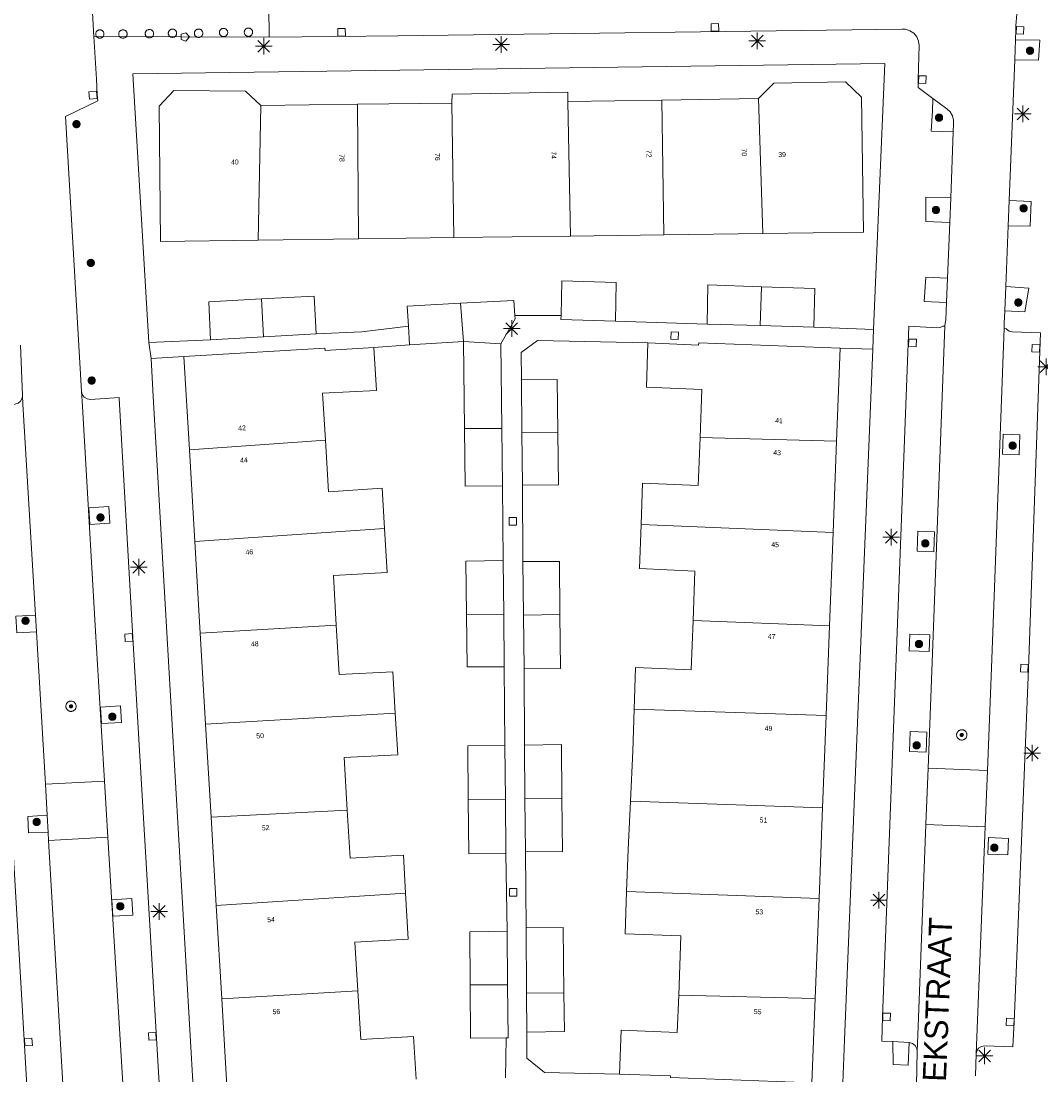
# Model space of a CAD drawing. Header units: metres. Extents: x 135779 to 137489, y 452643 to 455118.
# Tile 128 of 256: x 136138 to 136199, y 453824 to 453887. Entities that reach past the tile are written whole.
import ezdxf
from ezdxf.enums import TextEntityAlignment as Align

# ---------------------------------------------------------------- set-up
doc = ezdxf.new("R2010")
doc.units = ezdxf.units.M
for name, color, linetype, lineweight in [('KTop_NAR_Huisnummer (t)', 7, 'Continuous', 13), ('KTop_NAR_Huisnummer tijdelijk (t)', 7, 'Continuous', 13), ('KTop_ORL_Weg_Straatnaam (t)', 7, 'Continuous', 13), ('KTop_PAL_Afsluitpaal', 222, 'Continuous', 13), ('KTop_PAL_Lichtmast', 40, 'Continuous', 13), ('KTop_PND_Grondvlaksituatie van BAG-pand [tachy]', 1, 'Continuous', 13), ('KTop_PND_Pandscheiding', 40, 'Continuous', 13), ('KTop_PUT_Brandkraan of -put', 1, 'Continuous', 13), ('KTop_PUT_Inspectie- of rioolput', 15, 'Continuous', 13), ('KTop_PUT_Kolk', 15, 'Continuous', 13), ('KTop_VGO_Boom', 92, 'Continuous', 13), ('KTop_WGD_Parkeervlak', 251, 'Continuous', 13), ('KTop_WGD_Rijbaan_Lokale weg', 251, 'Continuous', 13), ('KTop_WGD_Rijbaan_Lokale weg_verkeersdrempel', 40, 'Continuous', 13), ('KTop_WGD_Voetpad', 251, 'Continuous', 13), ('KTop_WGD_Voetpad_achterpad', 251, 'Continuous', 13)]:
    doc.layers.add(name, color=color, linetype=linetype, lineweight=lineweight)
doc.styles.add('Style-ROVU', font='ROVU.shx')
doc.styles.add('Style-ROVUCURSIEF', font='ROVUCURSIEF.shx')

# ---------------------------------------------------------------- blocks, each defined once
blk = doc.blocks.new('PAL_Lichtmast')
at = {"layer": 'KTop_PAL_Lichtmast'}
for p, q in [((-0.354, -0.354), (0.354, 0.354)), ((0.354, -0.354), (-0.354, 0.354)), ((0, -0.5), (0, 0.5)), ((-0.5, 0), (0.5, 0))]:
    blk.add_line(p, q, dxfattribs=at)
blk = doc.blocks.new('PAL_Afsluitpaal')
at = {"layer": 'KTop_PAL_Afsluitpaal', "flags": 128}
blk.add_lwpolyline([(0.25, 0), (0.249, 0.026), (0.245, 0.052), (0.238, 0.077), (0.228, 0.102), (0.217, 0.125), (0.202, 0.147), (0.186, 0.167), (0.167, 0.186), (0.147, 0.202), (0.125, 0.217), (0.102, 0.228), (0.077, 0.238), (0.052, 0.245), (0.026, 0.249), (0, 0.25), (-0.026, 0.249), (-0.052, 0.245), (-0.077, 0.238), (-0.102, 0.228), (-0.125, 0.217), (-0.147, 0.202), (-0.167, 0.186), (-0.186, 0.167), (-0.202, 0.147), (-0.217, 0.125), (-0.228, 0.102), (-0.238, 0.077), (-0.245, 0.052), (-0.249, 0.026), (-0.25, 0), (-0.249, -0.026), (-0.245, -0.052), (-0.238, -0.077), (-0.228, -0.102), (-0.217, -0.125), (-0.202, -0.147), (-0.186, -0.167), (-0.167, -0.186), (-0.147, -0.202), (-0.125, -0.217), (-0.102, -0.228), (-0.077, -0.238), (-0.052, -0.245), (-0.026, -0.249), (0, -0.25), (0.026, -0.249), (0.052, -0.245), (0.077, -0.238), (0.102, -0.228), (0.125, -0.217), (0.147, -0.202), (0.167, -0.186), (0.186, -0.167), (0.202, -0.147), (0.217, -0.125), (0.228, -0.102), (0.238, -0.077), (0.245, -0.052), (0.249, -0.026), (0.25, 0)], dxfattribs=at)
blk = doc.blocks.new('PUT_Brandkraan_of_-put')
at = {"layer": 'KTop_PUT_Brandkraan of -put'}
for p, q in [((-0.25, 0.034), (0, 0.25)), ((-0.158, -0.25), (-0.25, 0.034)), ((0, 0.25), (0.25, 0.033)), ((0.25, 0.033), (0.158, -0.25)), ((0.158, -0.25), (-0.158, -0.25))]:
    blk.add_line(p, q, dxfattribs=at)
blk = doc.blocks.new('PUT_Inspectie-_of_rioolput')
at = {"layer": 'KTop_PUT_Inspectie- of rioolput', "flags": 128}
for points in [[(0.31, 0), (0.308, 0.032), (0.303, 0.064), (0.294, 0.095), (0.283, 0.126), (0.268, 0.155), (0.25, 0.182), (0.23, 0.207), (0.207, 0.23), (0.182, 0.25), (0.154, 0.268), (0.126, 0.283), (0.095, 0.294), (0.064, 0.303), (0.032, 0.308), (0, 0.309), (-0.032, 0.308), (-0.064, 0.303), (-0.096, 0.294), (-0.126, 0.283), (-0.155, 0.268), (-0.182, 0.25), (-0.207, 0.23), (-0.23, 0.207), (-0.25, 0.182), (-0.268, 0.154), (-0.283, 0.126), (-0.294, 0.095), (-0.303, 0.064), (-0.308, 0.032), (-0.309, 0), (-0.308, -0.032), (-0.303, -0.064), (-0.294, -0.096), (-0.283, -0.126), (-0.268, -0.155), (-0.25, -0.182), (-0.23, -0.207), (-0.207, -0.23), (-0.182, -0.25), (-0.155, -0.268), (-0.126, -0.283), (-0.096, -0.294), (-0.064, -0.303), (-0.032, -0.308), (0, -0.309), (0.032, -0.308), (0.064, -0.303), (0.095, -0.294), (0.126, -0.283), (0.155, -0.268), (0.182, -0.25), (0.207, -0.23), (0.23, -0.207), (0.25, -0.182), (0.268, -0.155), (0.283, -0.126), (0.294, -0.096), (0.303, -0.064), (0.308, -0.032), (0.31, 0)], [(0.095, 0), (0.094, 0.009), (0.092, 0.019), (0.09, 0.029), (0.086, 0.038), (0.082, 0.047), (0.076, 0.055), (0.07, 0.063), (0.063, 0.07), (0.055, 0.076), (0.047, 0.082), (0.038, 0.086), (0.029, 0.09), (0.019, 0.092), (0.009, 0.094), (0, 0.094), (-0.01, 0.094), (-0.02, 0.092), (-0.029, 0.09), (-0.039, 0.086), (-0.048, 0.082), (-0.056, 0.076), (-0.064, 0.07), (-0.071, 0.063), (-0.077, 0.055), (-0.082, 0.047), (-0.087, 0.038), (-0.09, 0.029), (-0.093, 0.019), (-0.094, 0.009), (-0.095, 0), (-0.094, -0.01), (-0.093, -0.02), (-0.09, -0.029), (-0.087, -0.039), (-0.082, -0.048), (-0.077, -0.056), (-0.071, -0.064), (-0.064, -0.071), (-0.056, -0.077), (-0.047, -0.082), (-0.039, -0.087), (-0.029, -0.09), (-0.02, -0.093), (-0.01, -0.094), (0, -0.095), (0.009, -0.094), (0.019, -0.093), (0.029, -0.09), (0.038, -0.087), (0.047, -0.082), (0.055, -0.077), (0.063, -0.071), (0.07, -0.064), (0.076, -0.056), (0.082, -0.047), (0.086, -0.039), (0.09, -0.029), (0.092, -0.02), (0.094, -0.01), (0.095, 0)], [(0.035, 0), (0.034, 0.003), (0.034, 0.007), (0.033, 0.01), (0.031, 0.014), (0.03, 0.017), (0.028, 0.02), (0.026, 0.023), (0.023, 0.026), (0.02, 0.028), (0.017, 0.03), (0.014, 0.031), (0.01, 0.033), (0.007, 0.034), (0.003, 0.034), (0, 0.034), (-0.004, 0.034), (-0.007, 0.034), (-0.011, 0.033), (-0.014, 0.031), (-0.018, 0.03), (-0.021, 0.028), (-0.023, 0.026), (-0.026, 0.023), (-0.028, 0.02), (-0.03, 0.017), (-0.032, 0.014), (-0.033, 0.01), (-0.034, 0.007), (-0.035, 0.003), (-0.035, 0), (-0.035, -0.004), (-0.034, -0.007), (-0.033, -0.011), (-0.032, -0.014), (-0.03, -0.018), (-0.028, -0.021), (-0.026, -0.023), (-0.023, -0.026), (-0.021, -0.028), (-0.017, -0.03), (-0.014, -0.032), (-0.011, -0.033), (-0.007, -0.034), (-0.004, -0.035), (0, -0.035), (0.003, -0.035), (0.007, -0.034), (0.01, -0.033), (0.014, -0.032), (0.017, -0.03), (0.02, -0.028), (0.023, -0.026), (0.026, -0.023), (0.028, -0.021), (0.03, -0.017), (0.031, -0.014), (0.033, -0.011), (0.034, -0.007), (0.034, -0.004), (0.035, 0)], [(0.01, 0.02), (0.007, 0.02), (0.005, 0.021), (0.003, 0.022), (0.001, 0.022), (-0.001, 0.022), (-0.004, 0.022), (-0.006, 0.021), (-0.008, 0.02), (-0.01, 0.019), (-0.012, 0.018), (-0.014, 0.017), (-0.016, 0.015), (-0.017, 0.013), (-0.019, 0.012), (-0.02, 0.009), (-0.021, 0.007), (-0.022, 0.005), (-0.022, 0.003), (-0.022, 0.001), (-0.022, -0.001), (-0.022, -0.004), (-0.022, -0.006), (-0.021, -0.008), (-0.02, -0.01), (-0.019, -0.012), (-0.017, -0.014), (-0.016, -0.016), (-0.014, -0.017), (-0.012, -0.019), (-0.01, -0.02), (-0.008, -0.021), (-0.006, -0.022), (-0.003, -0.022), (-0.001, -0.022), (0.001, -0.022), (0.003, -0.022), (0.005, -0.022), (0.008, -0.021), (0.01, -0.02), (0.012, -0.019), (0.014, -0.017), (0.015, -0.016), (0.017, -0.014), (0.018, -0.012), (0.02, -0.01), (0.02, -0.008), (0.021, -0.006), (0.022, -0.003), (0.022, -0.001), (0.022, 0.001), (0.022, 0.003), (0.021, 0.005), (0.02, 0.008), (0.019, 0.01), (0.018, 0.012), (0.017, 0.014), (0.015, 0.015), (0.013, 0.017), (0.012, 0.018), (0.01, 0.02)]]:
    blk.add_lwpolyline(points, dxfattribs=at)
blk = doc.blocks.new('PUT_Kolk')
at = {"layer": 'KTop_PUT_Kolk', "flags": 128}
blk.add_lwpolyline([(0.225, -0.225), (0.225, 0.225), (-0.225, 0.225), (-0.225, -0.225), (0.225, -0.225)], dxfattribs=at)
blk = doc.blocks.new('VGO_Boom')
at = {"layer": 'KTop_VGO_Boom', "flags": 128}
for points in [[(0.215, 0), (0.214, 0.022), (0.21, 0.045), (0.204, 0.066), (0.196, 0.087), (0.186, 0.108), (0.174, 0.126), (0.16, 0.144), (0.144, 0.16), (0.126, 0.174), (0.107, 0.186), (0.087, 0.196), (0.066, 0.204), (0.045, 0.21), (0.022, 0.214), (-0.001, 0.215), (-0.023, 0.214), (-0.045, 0.21), (-0.067, 0.204), (-0.088, 0.196), (-0.108, 0.186), (-0.127, 0.174), (-0.144, 0.16), (-0.16, 0.144), (-0.174, 0.126), (-0.187, 0.107), (-0.197, 0.087), (-0.205, 0.066), (-0.211, 0.045), (-0.214, 0.022), (-0.215, -0.001), (-0.214, -0.023), (-0.211, -0.045), (-0.205, -0.067), (-0.197, -0.088), (-0.187, -0.108), (-0.174, -0.127), (-0.16, -0.144), (-0.144, -0.16), (-0.127, -0.174), (-0.108, -0.187), (-0.088, -0.197), (-0.067, -0.205), (-0.045, -0.211), (-0.023, -0.214), (0, -0.215), (0.022, -0.214), (0.045, -0.211), (0.066, -0.205), (0.087, -0.197), (0.108, -0.187), (0.126, -0.174), (0.144, -0.16), (0.16, -0.144), (0.174, -0.127), (0.186, -0.108), (0.196, -0.088), (0.204, -0.067), (0.21, -0.045), (0.214, -0.023), (0.215, -0.001)], [(0.155, 0), (0.154, 0.016), (0.152, 0.032), (0.147, 0.048), (0.142, 0.063), (0.134, 0.078), (0.125, 0.091), (0.115, 0.104), (0.104, 0.115), (0.091, 0.125), (0.077, 0.134), (0.063, 0.142), (0.048, 0.147), (0.032, 0.152), (0.016, 0.154), (-0.001, 0.155), (-0.017, 0.154), (-0.033, 0.152), (-0.048, 0.147), (-0.064, 0.142), (-0.078, 0.134), (-0.092, 0.125), (-0.104, 0.115), (-0.116, 0.104), (-0.126, 0.091), (-0.135, 0.077), (-0.142, 0.063), (-0.148, 0.048), (-0.152, 0.032), (-0.155, 0.016), (-0.155, -0.001), (-0.155, -0.017), (-0.152, -0.033), (-0.148, -0.048), (-0.142, -0.064), (-0.135, -0.078), (-0.126, -0.092), (-0.116, -0.104), (-0.104, -0.116), (-0.092, -0.126), (-0.078, -0.135), (-0.064, -0.142), (-0.048, -0.148), (-0.033, -0.152), (-0.017, -0.155), (0, -0.155), (0.016, -0.155), (0.032, -0.152), (0.048, -0.148), (0.063, -0.142), (0.078, -0.135), (0.091, -0.126), (0.104, -0.116), (0.115, -0.104), (0.125, -0.092), (0.134, -0.078), (0.142, -0.064), (0.147, -0.048), (0.152, -0.033), (0.154, -0.017), (0.155, -0.001)], [(0.095, 0), (0.094, 0.01), (0.093, 0.02), (0.09, 0.029), (0.087, 0.039), (0.082, 0.048), (0.077, 0.056), (0.071, 0.064), (0.064, 0.071), (0.056, 0.077), (0.047, 0.082), (0.039, 0.087), (0.029, 0.09), (0.02, 0.093), (0.01, 0.094), (-0.001, 0.095), (-0.01, 0.094), (-0.02, 0.093), (-0.03, 0.09), (-0.039, 0.087), (-0.048, 0.082), (-0.056, 0.077), (-0.064, 0.071), (-0.071, 0.064), (-0.077, 0.056), (-0.083, 0.047), (-0.087, 0.039), (-0.091, 0.029), (-0.093, 0.02), (-0.095, 0.01), (-0.095, -0.001), (-0.095, -0.01), (-0.093, -0.02), (-0.091, -0.03), (-0.087, -0.039), (-0.083, -0.048), (-0.077, -0.056), (-0.071, -0.064), (-0.064, -0.071), (-0.056, -0.077), (-0.048, -0.083), (-0.039, -0.087), (-0.03, -0.091), (-0.02, -0.093), (-0.01, -0.095), (0, -0.095), (0.01, -0.095), (0.02, -0.093), (0.029, -0.091), (0.039, -0.087), (0.048, -0.083), (0.056, -0.077), (0.064, -0.071), (0.071, -0.064), (0.077, -0.056), (0.082, -0.048), (0.087, -0.039), (0.09, -0.03), (0.093, -0.02), (0.094, -0.01), (0.095, -0.001)], [(0.035, 0), (0.035, 0.004), (0.034, 0.007), (0.033, 0.011), (0.032, 0.014), (0.03, 0.018), (0.028, 0.021), (0.026, 0.023), (0.023, 0.026), (0.021, 0.028), (0.017, 0.03), (0.014, 0.032), (0.011, 0.033), (0.007, 0.034), (0.004, 0.035), (-0.001, 0.035), (-0.004, 0.035), (-0.008, 0.034), (-0.011, 0.033), (-0.015, 0.032), (-0.018, 0.03), (-0.021, 0.028), (-0.024, 0.026), (-0.027, 0.023), (-0.029, 0.021), (-0.031, 0.017), (-0.032, 0.014), (-0.034, 0.011), (-0.035, 0.007), (-0.035, 0.004), (-0.035, -0.001), (-0.035, -0.004), (-0.035, -0.008), (-0.034, -0.011), (-0.032, -0.015), (-0.031, -0.018), (-0.029, -0.021), (-0.027, -0.024), (-0.024, -0.027), (-0.021, -0.029), (-0.018, -0.031), (-0.015, -0.032), (-0.011, -0.034), (-0.008, -0.035), (-0.004, -0.035), (0, -0.035), (0.004, -0.035), (0.007, -0.035), (0.011, -0.034), (0.014, -0.032), (0.018, -0.031), (0.021, -0.029), (0.023, -0.027), (0.026, -0.024), (0.028, -0.021), (0.03, -0.018), (0.032, -0.015), (0.033, -0.011), (0.034, -0.008), (0.035, -0.004), (0.035, 0)]]:
    blk.add_lwpolyline(points, dxfattribs=at)

msp = doc.modelspace()

# ---------------------------------------------------------------- linework, layer by layer
at = {"layer": 'KTop_PND_Grondvlaksituatie van BAG-pand [tachy]', "flags": 128}
for points in [[(136182.135, 453874.435), (136188.175, 453874.515), (136188.047, 453882.63), (136187.1, 453883.559), (136182.787, 453883.477), (136181.866, 453882.544)], [(136151.963, 453882.137), (136151.056, 453883), (136146.751, 453883.03), (136145.856, 453882.086), (136145.946, 453873.96), (136151.807, 453874.037)], [(136170.417, 453882.377), (136170.404, 453882.935), (136163.454, 453882.822), (136163.447, 453882.27)], [(136176.05, 453882.459), (136170.417, 453882.377)], [(136181.866, 453882.544), (136176.05, 453882.459)], [(136157.773, 453882.204), (136151.963, 453882.137)], [(136163.447, 453882.27), (136157.773, 453882.204)], [(136151.807, 453874.037), (136157.846, 453874.117)], [(136157.846, 453874.117), (136163.567, 453874.192)], [(136163.567, 453874.192), (136170.568, 453874.284)], [(136170.568, 453874.284), (136176.173, 453874.358)], [(136176.173, 453874.358), (136182.135, 453874.435)], [(136173.275, 453869.16), (136173.324, 453871.497), (136170.061, 453871.6), (136170.006, 453869.518)], [(136182.041, 453871.242), (136178.822, 453871.345), (136178.773, 453868.996)], [(136185.185, 453868.814), (136185.26, 453871.138), (136182.041, 453871.242)], [(136152.005, 453870.507), (136148.836, 453870.337), (136148.951, 453868.038)], [(136155.303, 453868.403), (136155.174, 453870.677), (136152.005, 453870.507)], [(136163.966, 453870.25), (136160.759, 453870.08), (136160.833, 453868.861)], [(136167.231, 453869.515), (136167.173, 453870.42), (136163.966, 453870.25)], [(136166.386, 453867.807), (136167.244, 453869.314), (136167.231, 453869.515)], [(136170.006, 453869.518), (136169.999, 453869.264), (136173.275, 453869.16)], [(136178.773, 453868.996), (136181.966, 453868.905)], [(136152.128, 453868.221), (136155.303, 453868.403)], [(136160.833, 453868.861), (136160.9, 453867.755)], [(136181.966, 453868.905), (136185.185, 453868.814)], [(136148.951, 453868.038), (136152.128, 453868.221)], [(136160.9, 453867.755), (136164.152, 453867.944)], [(136164.152, 453867.944), (136164.21, 453862.709)], [(136166.445, 453862.709), (136166.386, 453867.807)], [(136175.224, 453867.869), (136175.135, 453865.202), (136178.469, 453865.065), (136178.358, 453862.178)], [(136186.77, 453867.548), (136178.276, 453867.874), (136178.271, 453867.734), (136175.224, 453867.869)], [(136158.766, 453867.587), (136155.827, 453867.412), (136155.819, 453867.554), (136147.344, 453867.054)], [(136155.846, 453862.007), (136155.679, 453864.832), (136158.918, 453865.008), (136158.766, 453867.587)], [(136186.555, 453861.953), (136186.77, 453867.548)], [(136147.344, 453867.054), (136147.675, 453861.444)], [(136169.82, 453862.502), (136169.778, 453865.671), (136167.619, 453865.642)], [(136167.619, 453865.642), (136167.654, 453862.474)], [(136164.21, 453862.709), (136164.249, 453859.257), (136166.484, 453859.272)], [(136166.484, 453859.272), (136166.445, 453862.709)], [(136159.396, 453856.708), (136159.257, 453859.127), (136156.028, 453858.917), (136155.846, 453862.007)], [(136167.654, 453862.474), (136167.69, 453859.305)], [(136167.69, 453859.305), (136169.861, 453859.333), (136169.82, 453862.502)], [(136178.358, 453862.178), (136178.247, 453859.291), (136174.903, 453859.425), (136174.817, 453856.945)], [(136147.675, 453861.444), (136147.999, 453855.933)], [(136186.345, 453856.462), (136186.555, 453861.953)], [(136174.817, 453856.945), (136174.726, 453854.295), (136178.05, 453854.141), (136177.936, 453851.178)], [(136156.5, 453850.904), (136156.325, 453853.886), (136159.55, 453854.058), (136159.396, 453856.708)], [(136186.13, 453850.865), (136186.345, 453856.462)], [(136147.999, 453855.933), (136148.324, 453850.423)], [(136166.525, 453854.776), (136164.29, 453854.748), (136164.325, 453851.566)], [(136166.561, 453851.528), (136166.525, 453854.776)], [(136169.937, 453851.531), (136169.902, 453854.723), (136167.718, 453854.733)], [(136167.718, 453854.733), (136167.753, 453851.507)], [(136164.325, 453851.566), (136164.36, 453848.385), (136166.595, 453848.4)], [(136166.595, 453848.4), (136166.561, 453851.528)], [(136167.753, 453851.507), (136167.788, 453848.281)], [(136167.788, 453848.281), (136169.972, 453848.296), (136169.937, 453851.531)], [(136160.048, 453845.604), (136159.902, 453848.1), (136156.676, 453847.923), (136156.5, 453850.904)], [(136177.936, 453851.178), (136177.823, 453848.216), (136174.481, 453848.352), (136174.398, 453845.838)], [(136185.922, 453845.46), (136186.13, 453850.865)], [(136148.324, 453850.423), (136148.648, 453844.937)], [(136157.156, 453839.784), (136156.97, 453842.935), (136160.194, 453843.108), (136160.048, 453845.604)], [(136174.398, 453845.838), (136174.316, 453843.324), (136174.172, 453840.32)], [(136148.648, 453844.937), (136148.977, 453839.346)], [(136185.71, 453839.917), (136185.922, 453845.46)], [(136166.636, 453843.663), (136164.4, 453843.635), (136164.429, 453840.396)], [(136166.665, 453840.416), (136166.636, 453843.663)], [(136170.055, 453840.497), (136170.026, 453843.724), (136167.803, 453843.684)], [(136167.803, 453843.684), (136167.832, 453840.477)], [(136167.832, 453840.477), (136167.861, 453837.27)], [(136167.861, 453837.27), (136170.083, 453837.298), (136170.055, 453840.497)], [(136164.429, 453840.396), (136164.457, 453837.158), (136166.693, 453837.173)], [(136166.693, 453837.173), (136166.665, 453840.416)], [(136174.172, 453840.32), (136174.033, 453837.407), (136173.944, 453834.88)], [(136185.501, 453834.475), (136185.71, 453839.917)], [(136148.977, 453839.346), (136149.29, 453834.044)], [(136160.666, 453834.778), (136160.533, 453837.074), (136157.326, 453836.899), (136157.156, 453839.784)], [(136157.796, 453828.919), (136157.624, 453831.84), (136160.826, 453832.031), (136160.666, 453834.778)], [(136173.944, 453834.88), (136173.856, 453832.353), (136177.208, 453832.217), (136177.071, 453828.652)], [(136185.27, 453828.465), (136185.501, 453834.475)], [(136149.29, 453834.044), (136149.62, 453828.438)], [(136166.758, 453832.499), (136164.523, 453832.471), (136164.546, 453829.27)], [(136166.794, 453829.286), (136166.758, 453832.499)], [(136170.181, 453828.8), (136170.137, 453832.726), (136167.902, 453832.71)], [(136167.902, 453832.71), (136167.927, 453828.786)], [(136164.546, 453829.27), (136164.568, 453826.07), (136166.702, 453826.096)], [(136166.702, 453826.096), (136166.829, 453826.098), (136166.794, 453829.286)], [(136149.62, 453828.438), (136149.949, 453822.856)], [(136161.308, 453823.606), (136161.146, 453826.17), (136157.968, 453825.999), (136157.796, 453828.919)], [(136167.927, 453828.786), (136167.942, 453826.441)], [(136167.942, 453826.441), (136170.207, 453826.466), (136170.181, 453828.8)], [(136177.071, 453828.652), (136176.985, 453826.414), (136173.612, 453826.55), (136173.524, 453823.918)], [(136185.075, 453823.384), (136185.27, 453828.465)], [(136173.524, 453823.918), (136176.585, 453823.81), (136176.581, 453823.71), (136185.075, 453823.384)]]:
    msp.add_lwpolyline(points, dxfattribs=at)
at = {"layer": 'KTop_PND_Pandscheiding', "flags": 128}
for points in [[(136170.568, 453874.284), (136170.417, 453882.377)], [(136176.05, 453882.459), (136176.173, 453874.358)], [(136182.135, 453874.435), (136181.866, 453882.544)], [(136151.963, 453882.137), (136151.807, 453874.037)], [(136157.773, 453882.204), (136157.846, 453874.117)], [(136163.567, 453874.192), (136163.447, 453882.27)], [(136182.041, 453871.242), (136181.966, 453868.905)], [(136152.005, 453870.507), (136152.128, 453868.221)], [(136163.966, 453870.25), (136164.152, 453867.944)], [(136166.386, 453867.807), (136164.152, 453867.944)], [(136164.21, 453862.709), (136166.445, 453862.709)], [(136155.846, 453862.007), (136147.675, 453861.444)], [(136169.82, 453862.502), (136167.654, 453862.474)], [(136186.555, 453861.953), (136178.358, 453862.178)], [(136186.345, 453856.462), (136174.817, 453856.945)], [(136147.999, 453855.933), (136159.396, 453856.708)], [(136164.325, 453851.566), (136166.561, 453851.528)], [(136167.753, 453851.507), (136169.937, 453851.531)], [(136148.324, 453850.423), (136156.5, 453850.904)], [(136177.936, 453851.178), (136186.13, 453850.865)], [(136160.048, 453845.604), (136148.648, 453844.937)], [(136185.922, 453845.46), (136174.398, 453845.838)], [(136170.055, 453840.497), (136167.832, 453840.477)], [(136166.665, 453840.416), (136164.429, 453840.396)], [(136185.71, 453839.917), (136174.172, 453840.32)], [(136157.156, 453839.784), (136148.977, 453839.346)], [(136149.29, 453834.044), (136160.666, 453834.778)], [(136173.944, 453834.88), (136185.501, 453834.475)], [(136164.546, 453829.27), (136166.794, 453829.286)], [(136157.796, 453828.919), (136149.62, 453828.438)], [(136167.927, 453828.786), (136170.181, 453828.8)], [(136177.071, 453828.652), (136185.27, 453828.465)]]:
    msp.add_lwpolyline(points, dxfattribs=at)
at = {"layer": 'KTop_WGD_Parkeervlak', "flags": 128}
for points in [[(136197.519, 453861.134), (136197.565, 453862.333), (136196.566, 453862.371), (136196.52, 453861.172), (136197.519, 453861.134)], [(136141.695, 453856.955), (136142.893, 453857.026), (136142.835, 453858.025), (136141.637, 453857.954), (136141.695, 453856.955)], [(136192.392, 453855.306), (136192.437, 453856.505), (136191.438, 453856.543), (136191.393, 453855.344), (136192.392, 453855.306)], [(136138.426, 453851.501), (136137.255, 453851.432), (136137.314, 453850.434), (136138.485, 453850.503)], [(136192.116, 453849.312), (136192.154, 453850.311), (136190.955, 453850.356), (136190.917, 453849.357), (136192.116, 453849.312)], [(136142.34, 453845.974), (136142.399, 453844.976), (136143.597, 453845.047), (136143.538, 453846.045), (136142.34, 453845.974)], [(136190.939, 453843.302), (136191.938, 453843.264), (136191.983, 453844.463), (136190.984, 453844.501), (136190.939, 453843.302)], [(136139.133, 453839.472), (136137.962, 453839.403), (136138.021, 453838.405), (136139.193, 453838.442)], [(136195.684, 453838.127), (136195.645, 453837.128), (136196.844, 453837.082), (136196.883, 453838.081), (136195.684, 453838.127)], [(136143.079, 453833.396), (136144.277, 453833.467), (136144.219, 453834.465), (136143.021, 453834.394), (136143.079, 453833.396)], [(136190.921, 453825.804), (136189.939, 453825.862)]]:
    msp.add_lwpolyline(points, dxfattribs=at)
at = {"layer": 'KTop_WGD_Rijbaan_Lokale weg', "flags": 128}
for points in [[(136197.307, 453886.079), (136197.331, 453886.671), (136197.33, 453886.946), (136197.385, 453887.619), (136197.519, 453888.28), (136197.73, 453888.921), (136198.015, 453889.532), (136198.37, 453890.105), (136198.791, 453890.632), (136199.272, 453891.106), (136199.804, 453891.52), (136200.383, 453891.867), (136200.998, 453892.144), (136201.641, 453892.346), (136202.304, 453892.47), (136202.977, 453892.516), (136203.651, 453892.481), (136207.312, 453892.213)], [(136141.582, 453891.353), (136141.65, 453891.28), (136141.93, 453886.28)], [(136152.47, 453886.23), (136152.4, 453891.685)], [(136152.47, 453886.23), (136156.421, 453886.271), (136160.19, 453886.321), (136190.491, 453886.721), (136190.694, 453886.711), (136190.96, 453886.629), (136191.193, 453886.476), (136191.373, 453886.263), (136191.485, 453886.008), (136191.521, 453885.731), (136191.461, 453883.691), (136191.461, 453883.221), (136192.34, 453882.562)], [(136141.199, 453864.94), (136140.231, 453881.471), (136142.171, 453882.411), (136142.131, 453882.771), (136142.09, 453883.71), (136141.93, 453886.28)], [(136197.307, 453886.079), (136197.26, 453884.886)], [(136196.923, 453876.424), (136197.26, 453884.886)], [(136193.563, 453880.553), (136193.581, 453881.021), (136193.588, 453881.244), (136193.524, 453881.509), (136193.386, 453881.743), (136193.181, 453881.931), (136192.34, 453882.562)], [(136193.563, 453880.553), (136193.411, 453876.58)], [(136193.354, 453875.095), (136193.411, 453876.58)], [(136196.923, 453876.424), (136196.863, 453874.903)], [(136193.354, 453875.095), (136193.226, 453871.76)], [(136196.717, 453871.247), (136196.863, 453874.903)], [(136193.17, 453870.29), (136193.226, 453871.76)], [(136196.717, 453871.247), (136196.66, 453869.795)], [(136193.17, 453870.29), (136193.13, 453869.248), (136193.083, 453869.054), (136193.077, 453869.043), (136193.07, 453868.869)], [(136196.619, 453868.738), (136196.63, 453869.05), (136196.66, 453869.795)], [(136192.052, 453842.291), (136193.07, 453868.869)], [(136196.619, 453868.738), (136195.868, 453848.324), (136195.622, 453842.156)], [(136137.522, 453867.732), (136137.65, 453864.707)], [(136138.426, 453851.501), (136137.681, 453864.179), (136137.65, 453864.707)], [(136141.199, 453864.94), (136141.231, 453864.389), (136142.029, 453850.53), (136142.579, 453841.528)], [(136138.485, 453850.503), (136138.426, 453851.501)], [(136139.024, 453841.334), (136138.485, 453850.503)], [(136192.052, 453842.291), (136195.622, 453842.156)], [(136139.024, 453841.334), (136142.579, 453841.528)], [(136191.401, 453825.294), (136191.418, 453825.73), (136191.923, 453838.915)], [(136195.487, 453838.78), (136191.923, 453838.915)], [(136195.487, 453838.78), (136194.961, 453825.626), (136194.941, 453825.128)], [(136142.785, 453838.146), (136139.221, 453837.961)], [(136140.242, 453820.594), (136139.221, 453837.961)], [(136142.785, 453838.146), (136143.847, 453820.729)], [(136191.401, 453825.294), (136191.361, 453823.25)], [(136194.895, 453823.808), (136194.941, 453825.128)]]:
    msp.add_lwpolyline(points, dxfattribs=at)
at = {"layer": 'KTop_WGD_Rijbaan_Lokale weg_verkeersdrempel', "flags": 128}
for points in [[(136191.923, 453838.915), (136192.052, 453842.291)], [(136195.622, 453842.156), (136195.487, 453838.78)], [(136139.133, 453839.472), (136139.024, 453841.334)], [(136142.579, 453841.528), (136142.785, 453838.146)], [(136139.193, 453838.442), (136139.133, 453839.472)], [(136139.221, 453837.961), (136139.193, 453838.442)]]:
    msp.add_lwpolyline(points, dxfattribs=at)
at = {"layer": 'KTop_WGD_Voetpad', "flags": 128}
for points in [[(136141.93, 453886.28), (136152.47, 453886.23)], [(136197.26, 453884.886), (136198.691, 453884.859), (136198.767, 453886.057), (136197.307, 453886.079)], [(136145.241, 453867.882), (136144.286, 453884.033), (136189.465, 453884.658), (136188.785, 453868.674)], [(136192.34, 453882.562), (136192.322, 453881.816), (136192.238, 453880.585), (136193.563, 453880.553)], [(136193.411, 453876.58), (136191.928, 453876.628), (136191.916, 453875.155), (136193.354, 453875.095)], [(136196.863, 453874.903), (136198.19, 453874.885), (136198.249, 453876.366), (136196.923, 453876.424)], [(136193.226, 453871.76), (136191.923, 453871.815), (136191.819, 453870.344), (136193.17, 453870.29)], [(136196.66, 453869.795), (136197.87, 453869.728), (136198.1, 453871.162), (136196.717, 453871.247)], [(136188.734, 453867.487), (136188.785, 453868.674)], [(136193.07, 453868.869), (136192.933, 453868.874), (136192.78, 453868.79), (136192.603, 453868.767), (136190.901, 453868.861), (136189.311, 453827.361), (136189.281, 453825.901), (136189.939, 453825.862)], [(136194.941, 453825.128), (136194.98, 453825.305), (136195.092, 453825.47), (136195.26, 453825.577), (136195.456, 453825.611), (136197.151, 453825.561), (136197.231, 453827.031), (136198.081, 453848.301), (136198.801, 453868.461), (136197.109, 453868.531), (136196.93, 453868.572), (136196.767, 453868.685), (136196.737, 453868.734), (136196.619, 453868.738)], [(136145.241, 453867.882), (136145.378, 453866.929)], [(136188.734, 453867.487), (136187.041, 453825.967), (136186.935, 453823.369)], [(136147.919, 453822.762), (136145.51, 453864.642), (136145.378, 453866.929)], [(136137.65, 453864.707), (136137.63, 453864.544), (136137.537, 453864.369), (136137.382, 453864.243), (136137.191, 453864.188), (136135.511, 453864.051), (136138.051, 453820.821), (136139.744, 453820.921), (136139.78, 453820.922), (136139.975, 453820.879), (136140.137, 453820.764), (136140.242, 453820.594)], [(136143.847, 453820.729), (136143.876, 453820.926), (136143.98, 453821.095), (136144.142, 453821.211), (136144.324, 453821.254), (136145.991, 453821.331), (136144.281, 453850.161), (136143.454, 453864.52), (136143.451, 453864.571), (136141.727, 453864.47), (136141.53, 453864.499), (136141.359, 453864.602), (136141.243, 453864.763), (136141.199, 453864.94)], [(136189.939, 453825.862), (136189.96, 453824.486), (136190.852, 453824.446), (136190.921, 453825.804)], [(136190.921, 453825.804), (136190.931, 453825.803), (136191.123, 453825.753), (136191.28, 453825.632), (136191.377, 453825.458), (136191.401, 453825.294)]]:
    msp.add_lwpolyline(points, dxfattribs=at)
at = {"layer": 'KTop_WGD_Voetpad_achterpad', "flags": 128}
for points in [[(136170.006, 453869.518), (136167.231, 453869.515)], [(136178.773, 453868.996), (136173.275, 453869.16)], [(136160.833, 453868.861), (136158.046, 453868.53), (136155.303, 453868.403)], [(136188.785, 453868.674), (136185.185, 453868.814)], [(136148.951, 453868.038), (136145.241, 453867.882)], [(136158.766, 453867.587), (136160.9, 453867.755)], [(136167.619, 453865.642), (136167.615, 453867.281), (136168.583, 453868), (136175.224, 453867.869)], [(136186.77, 453867.548), (136188.734, 453867.487)], [(136145.378, 453866.929), (136147.344, 453867.054)], [(136166.484, 453859.272), (136166.525, 453854.776)], [(136167.718, 453854.733), (136167.69, 453859.305)], [(136166.595, 453848.4), (136166.636, 453843.663)], [(136167.803, 453843.684), (136167.788, 453848.281)], [(136166.693, 453837.173), (136166.758, 453832.499)], [(136167.902, 453832.71), (136167.861, 453837.27)], [(136166.702, 453826.096), (136166.676, 453823.693)], [(136173.524, 453823.918), (136169.002, 453824.006), (136167.952, 453824.861), (136167.942, 453826.441)]]:
    msp.add_lwpolyline(points, dxfattribs=at)

# ---------------------------------------------------------------- block references
at = {"layer": 'KTop_PAL_Afsluitpaal'}
for p in [(136146.661, 453886.474), (136148.23, 453886.474), (136149.73, 453886.519), (136151.224, 453886.536), (136142.297, 453886.428), (136143.684, 453886.428), (136145.275, 453886.451)]:
    msp.add_blockref('PAL_Afsluitpaal', p, dxfattribs=at)
at = {"layer": 'KTop_PAL_Lichtmast'}
for p in [(136152.141, 453885.69), (136166.412, 453885.801), (136181.792, 453886.011), (136197.752, 453881.622), (136167.039, 453868.72), (136199.142, 453866.432), (136189.842, 453856.182), (136144.642, 453854.382), (136198.312, 453843.212), (136189.102, 453834.372), (136145.862, 453833.692), (136195.452, 453825.002)]:
    msp.add_blockref('PAL_Lichtmast', p, dxfattribs=at)
at = {"layer": 'KTop_PUT_Brandkraan of -put', "rotation": 269.7281910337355}
msp.add_blockref('PUT_Brandkraan_of_-put', (136147.425, 453886.254), dxfattribs=at)
at = {"layer": 'KTop_PUT_Inspectie- of rioolput'}
for p, rotation in [((136140.566, 453846.023), 3.496284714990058), ((136194.077, 453844.298), 357.7160675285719)]:
    msp.add_blockref('PUT_Inspectie-_of_rioolput', p, dxfattribs=dict(at, rotation=rotation))
at = {"layer": 'KTop_PUT_Kolk'}
for p, rotation in [((136156.818, 453886.53), 270.7600480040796), ((136179.251, 453886.824), 270.7563110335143), ((136197.576, 453886.649), 177.6784694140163), ((136191.707, 453883.692), 178.3153156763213), ((136141.888, 453882.75), 4.939215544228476), ((136176.827, 453868.294), 267.4631194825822), ((136191.117, 453867.861), 177.8058854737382), ((136198.527, 453867.534), 357.9545915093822), ((136167.109, 453857.138), 0.3508884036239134), ((136144.037, 453850.151), 3.296282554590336), ((136197.837, 453848.314), 357.9545915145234), ((136167.127, 453834.837), 180.7967448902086), ((136189.558, 453827.351), 178.8228551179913), ((136196.988, 453827.043), 357.7115415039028), ((136138.007, 453825.843), 183.3625759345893), ((136145.453, 453826.191), 3.394420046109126)]:
    msp.add_blockref('PUT_Kolk', p, dxfattribs=dict(at, rotation=rotation))
at = {"layer": 'KTop_VGO_Boom'}
for p in [(136198.181, 453885.422), (136140.895, 453881.011), (136192.715, 453881.401), (136192.525, 453875.851), (136197.791, 453875.952), (136141.756, 453872.671), (136197.475, 453870.291), (136141.81, 453865.601), (136197.134, 453861.691), (136142.334, 453857.37), (136191.885, 453855.811), (136137.835, 453851.161), (136191.505, 453849.761), (136143.051, 453845.392), (136191.365, 453843.671), (136138.505, 453839.071), (136196.035, 453837.521), (136143.525, 453834.001)]:
    msp.add_blockref('VGO_Boom', p, dxfattribs=at)

# ---------------------------------------------------------------- texts
at = {"layer": 'KTop_NAR_Huisnummer (t)', "style": 'Style-ROVU'}
for s, rotation, p in [('39', 0.7, (136183.513, 453879.182)), ('41', 357.8, (136183.331, 453863.182)), ('43', 357.8, (136183.215, 453861.254)), ('45', 357.8, (136183.097, 453855.73)), ('47', 357.8, (136182.886, 453850.21)), ('49', 357.8, (136182.701, 453844.689)), ('51', 357.8, (136182.395, 453839.173)), ('53', 357.8, (136182.146, 453833.655)), ('55', 357.8, (136182.048, 453827.655))]:
    msp.add_text(s, height=0.3, rotation=rotation, dxfattribs=at).set_placement(p, align=Align.MIDDLE_RIGHT)
at = {"layer": 'KTop_NAR_Huisnummer tijdelijk (t)', "style": 'Style-ROVUCURSIEF'}
for s, rotation, p in [('78', 270.7, (136156.84, 453879.207)), ('76', 270.7, (136162.58, 453879.274)), ('74', 270.8, (136169.56, 453879.381)), ('72', 270.8, (136175.285, 453879.465)), ('70', 270.8, (136181.009, 453879.549)), ('40', 0.7, (136150.179, 453878.732)), ('42', 3.4, (136150.611, 453862.735)), ('44', 3.4, (136150.723, 453860.808)), ('46', 3.4, (136151.05, 453855.284)), ('48', 3.4, (136151.373, 453849.758)), ('50', 3.4, (136151.699, 453844.234)), ('52', 3.4, (136152.024, 453838.707)), ('54', 3.4, (136152.35, 453833.184)), ('56', 3.4, (136152.673, 453827.658))]:
    msp.add_text(s, height=0.3, rotation=rotation, dxfattribs=at).set_placement(p, align=Align.MIDDLE_LEFT)
at = {"layer": 'KTop_ORL_Weg_Straatnaam (t)', "style": 'Style-ROVU'}
msp.add_text('SCHIPBEEKSTRAAT', height=1.4, rotation=87.7071, dxfattribs=at).set_placement((136192.797, 453815.22))

doc.saveas('drawing.dxf')
